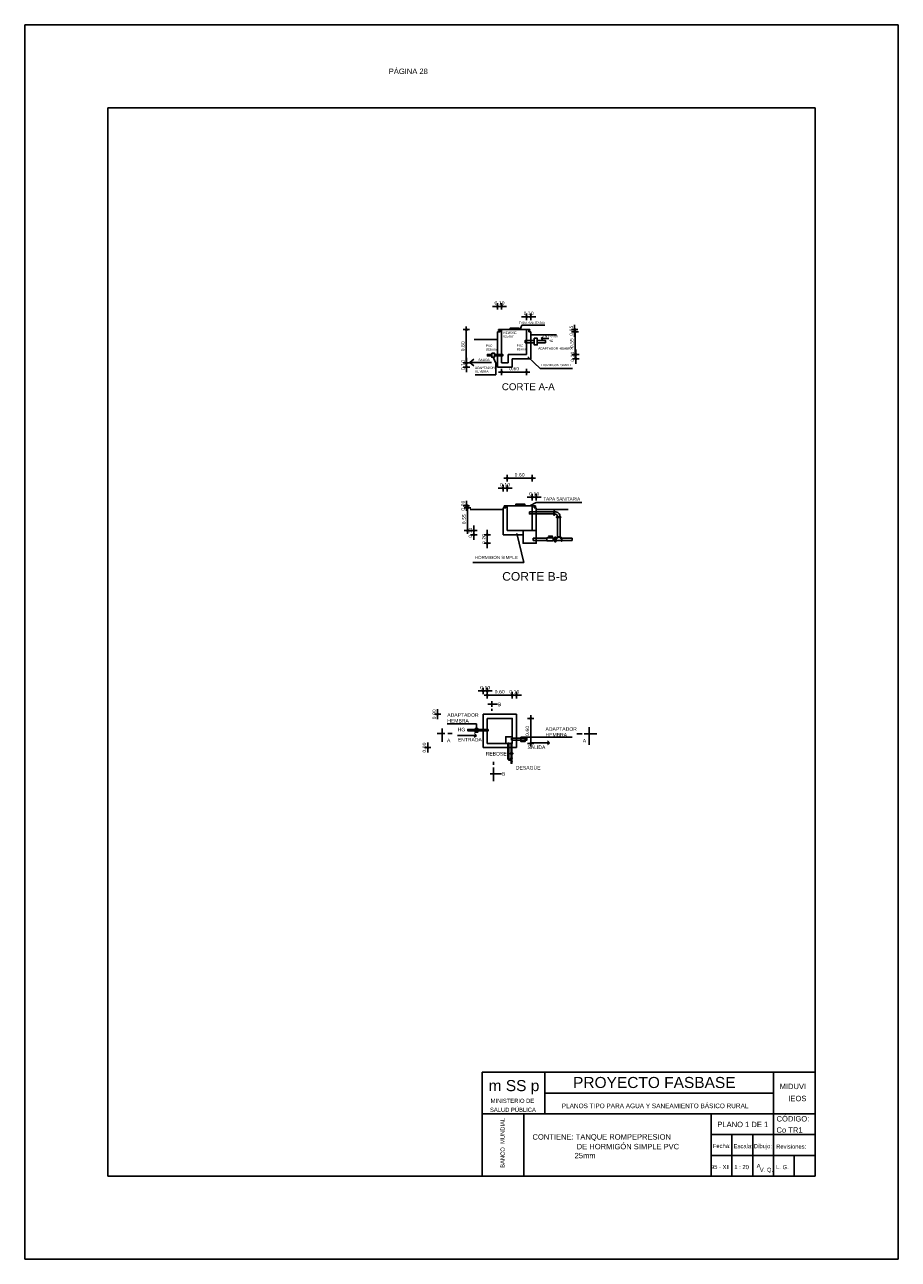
# Model space of a CAD drawing. Header units: metres. Extents: x 2644 to 4131, y 3282 to 4383.
# Tile 7 of 53: x 2728 to 2749, y 4353 to 4383. Entities that reach past the tile are written whole.
import ezdxf
from ezdxf.enums import TextEntityAlignment as Align

# ---------------------------------------------------------------- set-up
doc = ezdxf.new("R2010")
doc.units = ezdxf.units.M
for name, color, linetype in [('Cota', 7, 'Continuous'), ('Cotas', 7, 'Continuous'), ('Dibujo', 7, 'Continuous'), ('Plano', 1, 'Continuous'), ('Texto', 170, 'Continuous')]:
    doc.layers.add(name, color=color, linetype=linetype)
doc.styles.add('Annotative', font='arial.ttf')
doc.styles.get("Standard").update_dxf_attribs({"font": 'arial.ttf'})
doc.styles.add('verdana', font='verdana.ttf')
doc.dimstyles.new('ISO', dxfattribs={"dimtxt": 0.08, "dimasz": 0.06, "dimexe": 0.1, "dimexo": 0.1, "dimgap": 0.04, "dimtad": 1, "dimzin": 1, "dimdsep": 46, "dimtxsty": 'verdana', "dimblk1": 'PAB', "dimblk2": 'PAB', "dimsah": 1, "dimcen": 0, "dimse1": 1, "dimse2": 1, "dimclrd": 7, "dimclre": 8, "dimclrt": 7, "dimadec": 0, "dimazin": 0, "dimtfac": 1, "dimtix": 1, "dimtmove": 0, "dimatfit": 3, "dimldrblk": 'PAB', "dimfxl": 0.1, "dimtvp": 1, "dimtolj": 1, "dimtzin": 1, "dimarcsym": 0})

# ---------------------------------------------------------------- blocks, each defined once
blk = doc.blocks.new('PAB')
at = {"layer": 'Cotas'}
for p, q in [((-1.3, 0), (1.3, 0)), ((0, 1.3), (0, -1.3))]:
    blk.add_line(p, q, dxfattribs=at)
at = {"layer": 'Cotas', "const_width": 0.6}
blk.add_lwpolyline([(-0.3, 0, 1), (0.3, 0, 1)], format="xyb", close=True, dxfattribs=at)
blk = doc.blocks.new('*D1058')
at = {"layer": 'Cota', "color": 7, "lineweight": -2, "transparency": 16777216}
for p, q in [((2738.985, 4376.19), (2738.925, 4376.19)), ((2739.045, 4376.19), (2739.145, 4376.19)), ((2739.205, 4376.19), (2739.265, 4376.19))]:
    blk.add_line(p, q, dxfattribs=at)
at = {"layer": 'Defpoints', "color": 0, "transparency": 16777216}
for p in [(2739.145, 4376.19), (2739.045, 4375.579), (2739.145, 4375.629)]:
    blk.add_point(p, dxfattribs=at)
at = {"layer": 'Cota', "color": 7, "lineweight": -2, "transparency": 16777216, "xscale": 0.06, "yscale": 0.06, "zscale": 0.06}
blk.add_blockref('PAB', (2739.045, 4376.19), dxfattribs=at)
at = {"layer": 'Cota', "color": 7, "lineweight": -2, "transparency": 16777216, "xscale": 0.06, "yscale": 0.06, "zscale": 0.06, "rotation": 180}
blk.add_blockref('PAB', (2739.145, 4376.19), dxfattribs=at)
at = {"layer": 'Cota', "color": 7, "transparency": 16777216, "insert": (2739.095, 4376.272), "char_height": 0.08, "attachment_point": 5, "style": 'verdana'}
blk.add_mtext('\\A1;0.10', dxfattribs=at)
blk = doc.blocks.new('*D1059')
at = {"layer": 'Cota', "color": 7, "lineweight": -2, "transparency": 16777216}
for p, q in [((2739.685, 4375.939), (2739.625, 4375.939)), ((2739.845, 4375.939), (2739.745, 4375.939)), ((2739.905, 4375.939), (2739.965, 4375.939))]:
    blk.add_line(p, q, dxfattribs=at)
at = {"layer": 'Defpoints', "color": 0, "transparency": 16777216}
for p in [(2739.745, 4375.939), (2739.745, 4375.629), (2739.845, 4375.579)]:
    blk.add_point(p, dxfattribs=at)
at = {"layer": 'Cota', "color": 7, "lineweight": -2, "transparency": 16777216, "xscale": 0.06, "yscale": 0.06, "zscale": 0.06}
blk.add_blockref('PAB', (2739.745, 4375.939), dxfattribs=at)
at = {"layer": 'Cota', "color": 7, "lineweight": -2, "transparency": 16777216, "xscale": 0.06, "yscale": 0.06, "zscale": 0.06, "rotation": 180}
blk.add_blockref('PAB', (2739.845, 4375.939), dxfattribs=at)
at = {"layer": 'Cota', "color": 7, "transparency": 16777216, "insert": (2739.795, 4376.021), "char_height": 0.08, "attachment_point": 5, "style": 'verdana'}
blk.add_mtext('\\A1;0.10', dxfattribs=at)
blk = doc.blocks.new('*D1060')
at = {"layer": 'Cota', "color": 7, "lineweight": -2, "transparency": 16777216}
blk.add_line((2739.685, 4374.61), (2739.205, 4374.61), dxfattribs=at)
at = {"layer": 'Defpoints', "color": 0, "transparency": 16777216}
for p in [(2739.145, 4375.629), (2739.745, 4375.629), (2739.145, 4374.61)]:
    blk.add_point(p, dxfattribs=at)
at = {"layer": 'Cota', "color": 7, "lineweight": -2, "transparency": 16777216, "xscale": 0.06, "yscale": 0.06, "zscale": 0.06, "rotation": 180}
blk.add_blockref('PAB', (2739.145, 4374.61), dxfattribs=at)
at = {"layer": 'Cota', "color": 7, "lineweight": -2, "transparency": 16777216, "xscale": 0.06, "yscale": 0.06, "zscale": 0.06}
blk.add_blockref('PAB', (2739.745, 4374.61), dxfattribs=at)
at = {"layer": 'Cota', "color": 7, "transparency": 16777216, "insert": (2739.445, 4374.692), "char_height": 0.08, "attachment_point": 5, "style": 'verdana'}
blk.add_mtext('\\A1;0.60', dxfattribs=at)
blk = doc.blocks.new('*D1061')
at = {"layer": 'Cota', "color": 7, "lineweight": -2, "transparency": 16777216}
for p, q in [((2740.901, 4375.689), (2740.901, 4375.749)), ((2740.901, 4375.579), (2740.901, 4375.629)), ((2740.901, 4375.519), (2740.901, 4375.459))]:
    blk.add_line(p, q, dxfattribs=at)
at = {"layer": 'Defpoints', "color": 0, "transparency": 16777216}
for p in [(2739.745, 4375.629), (2739.745, 4375.579), (2740.901, 4375.629)]:
    blk.add_point(p, dxfattribs=at)
at = {"layer": 'Cota', "color": 7, "lineweight": -2, "transparency": 16777216, "xscale": 0.06, "yscale": 0.06, "zscale": 0.06}
for p, rotation in [((2740.901, 4375.629), 270), ((2740.901, 4375.579), 90)]:
    blk.add_blockref('PAB', p, dxfattribs=dict(at, rotation=rotation))
at = {"layer": 'Cota', "color": 7, "transparency": 16777216, "insert": (2740.819, 4375.604), "char_height": 0.08, "attachment_point": 5, "rotation": 90, "style": 'verdana'}
blk.add_mtext('\\A1;0.05', dxfattribs=at)
blk = doc.blocks.new('*D1062')
at = {"layer": 'Cota', "color": 7, "lineweight": -2, "transparency": 16777216}
blk.add_line((2740.913, 4375.519), (2740.913, 4375.089), dxfattribs=at)
at = {"layer": 'Defpoints', "color": 0, "transparency": 16777216}
for p in [(2739.845, 4375.579), (2739.845, 4375.029), (2740.913, 4375.029)]:
    blk.add_point(p, dxfattribs=at)
at = {"layer": 'Cota', "color": 7, "lineweight": -2, "transparency": 16777216, "xscale": 0.06, "yscale": 0.06, "zscale": 0.06}
for p, rotation in [((2740.913, 4375.579), 90), ((2740.913, 4375.029), 270)]:
    blk.add_blockref('PAB', p, dxfattribs=dict(at, rotation=rotation))
at = {"layer": 'Cota', "color": 7, "transparency": 16777216, "insert": (2740.831, 4375.304), "char_height": 0.08, "attachment_point": 5, "rotation": 90, "style": 'verdana'}
blk.add_mtext('\\A1;0.55', dxfattribs=at)
blk = doc.blocks.new('*D1063')
at = {"layer": 'Cota', "color": 7, "lineweight": -2, "transparency": 16777216}
for p, q in [((2740.931, 4375.089), (2740.931, 4375.149)), ((2740.931, 4375.029), (2740.931, 4374.929)), ((2740.931, 4374.869), (2740.931, 4374.809))]:
    blk.add_line(p, q, dxfattribs=at)
at = {"layer": 'Defpoints', "color": 0, "transparency": 16777216}
for p in [(2739.845, 4375.029), (2739.845, 4374.929), (2740.931, 4374.929)]:
    blk.add_point(p, dxfattribs=at)
at = {"layer": 'Cota', "color": 7, "lineweight": -2, "transparency": 16777216, "xscale": 0.06, "yscale": 0.06, "zscale": 0.06}
for p, rotation in [((2740.931, 4375.029), 270), ((2740.931, 4374.929), 90)]:
    blk.add_blockref('PAB', p, dxfattribs=dict(at, rotation=rotation))
at = {"layer": 'Cota', "color": 7, "transparency": 16777216, "insert": (2740.849, 4374.979), "char_height": 0.08, "attachment_point": 5, "rotation": 90, "style": 'verdana'}
blk.add_mtext('\\A1;0.10', dxfattribs=at)
blk = doc.blocks.new('*D1064')
at = {"layer": 'Cota', "color": 7, "lineweight": -2, "transparency": 16777216}
blk.add_line((2738.297, 4375.569), (2738.297, 4374.889), dxfattribs=at)
at = {"layer": 'Defpoints', "color": 0, "transparency": 16777216}
for p in [(2739.045, 4375.629), (2738.297, 4374.829), (2739.045, 4374.829)]:
    blk.add_point(p, dxfattribs=at)
at = {"layer": 'Cota', "color": 7, "lineweight": -2, "transparency": 16777216, "xscale": 0.06, "yscale": 0.06, "zscale": 0.06}
for p, rotation in [((2738.297, 4375.629), 90), ((2738.297, 4374.829), 270)]:
    blk.add_blockref('PAB', p, dxfattribs=dict(at, rotation=rotation))
at = {"layer": 'Cota', "color": 7, "transparency": 16777216, "insert": (2738.215, 4375.229), "char_height": 0.08, "attachment_point": 5, "rotation": 90, "style": 'verdana'}
blk.add_mtext('\\A1;0.80', dxfattribs=at)
blk = doc.blocks.new('*D1065')
at = {"layer": 'Cota', "color": 7, "lineweight": -2, "transparency": 16777216}
for p, q in [((2738.3, 4374.889), (2738.3, 4374.949)), ((2738.3, 4374.829), (2738.3, 4374.729)), ((2738.3, 4374.669), (2738.3, 4374.609))]:
    blk.add_line(p, q, dxfattribs=at)
at = {"layer": 'Defpoints', "color": 0, "transparency": 16777216}
for p in [(2739.045, 4374.829), (2738.3, 4374.729), (2739.045, 4374.729)]:
    blk.add_point(p, dxfattribs=at)
at = {"layer": 'Cota', "color": 7, "lineweight": -2, "transparency": 16777216, "xscale": 0.06, "yscale": 0.06, "zscale": 0.06}
for p, rotation in [((2738.3, 4374.829), 270), ((2738.3, 4374.729), 90)]:
    blk.add_blockref('PAB', p, dxfattribs=dict(at, rotation=rotation))
at = {"layer": 'Cota', "color": 7, "transparency": 16777216, "insert": (2738.218, 4374.779), "char_height": 0.08, "attachment_point": 5, "rotation": 90, "style": 'verdana'}
blk.add_mtext('\\A1;0.10', dxfattribs=at)
blk = doc.blocks.new('*D1066')
at = {"layer": 'Cota', "color": 7, "lineweight": -2, "transparency": 16777216}
for p, q in [((2739.119, 4371.816), (2739.059, 4371.816)), ((2739.179, 4371.816), (2739.279, 4371.816)), ((2739.339, 4371.816), (2739.399, 4371.816))]:
    blk.add_line(p, q, dxfattribs=at)
at = {"layer": 'Defpoints', "color": 0, "transparency": 16777216}
for p in [(2739.279, 4371.816), (2739.179, 4371.344), (2739.279, 4371.344)]:
    blk.add_point(p, dxfattribs=at)
at = {"layer": 'Cota', "color": 7, "lineweight": -2, "transparency": 16777216, "xscale": 0.06, "yscale": 0.06, "zscale": 0.06}
blk.add_blockref('PAB', (2739.179, 4371.816), dxfattribs=at)
at = {"layer": 'Cota', "color": 7, "lineweight": -2, "transparency": 16777216, "xscale": 0.06, "yscale": 0.06, "zscale": 0.06, "rotation": 180}
blk.add_blockref('PAB', (2739.279, 4371.816), dxfattribs=at)
at = {"layer": 'Cota', "color": 7, "transparency": 16777216, "insert": (2739.229, 4371.898), "char_height": 0.08, "attachment_point": 5, "style": 'verdana'}
blk.add_mtext('\\A1;0.10', dxfattribs=at)
blk = doc.blocks.new('*D1067')
at = {"layer": 'Cota', "color": 7, "lineweight": -2, "transparency": 16777216}
for p, q in [((2739.819, 4371.598), (2739.759, 4371.598)), ((2739.979, 4371.598), (2739.879, 4371.598)), ((2740.039, 4371.598), (2740.099, 4371.598))]:
    blk.add_line(p, q, dxfattribs=at)
at = {"layer": 'Defpoints', "color": 0, "transparency": 16777216}
for p in [(2739.879, 4371.598), (2739.879, 4371.394), (2739.979, 4371.344)]:
    blk.add_point(p, dxfattribs=at)
at = {"layer": 'Cota', "color": 7, "lineweight": -2, "transparency": 16777216, "xscale": 0.06, "yscale": 0.06, "zscale": 0.06}
blk.add_blockref('PAB', (2739.879, 4371.598), dxfattribs=at)
at = {"layer": 'Cota', "color": 7, "lineweight": -2, "transparency": 16777216, "xscale": 0.06, "yscale": 0.06, "zscale": 0.06, "rotation": 180}
blk.add_blockref('PAB', (2739.979, 4371.598), dxfattribs=at)
at = {"layer": 'Cota', "color": 7, "transparency": 16777216, "insert": (2739.929, 4371.679), "char_height": 0.08, "attachment_point": 5, "style": 'verdana'}
blk.add_mtext('\\A1;0.10', dxfattribs=at)
blk = doc.blocks.new('*D1068')
at = {"layer": 'Cota', "color": 7, "lineweight": -2, "transparency": 16777216}
blk.add_line((2739.339, 4372.055), (2739.819, 4372.055), dxfattribs=at)
at = {"layer": 'Defpoints', "color": 0, "transparency": 16777216}
for p in [(2739.879, 4372.055), (2739.279, 4371.394), (2739.879, 4371.394)]:
    blk.add_point(p, dxfattribs=at)
at = {"layer": 'Cota', "color": 7, "lineweight": -2, "transparency": 16777216, "xscale": 0.06, "yscale": 0.06, "zscale": 0.06, "rotation": 180}
blk.add_blockref('PAB', (2739.279, 4372.055), dxfattribs=at)
at = {"layer": 'Cota', "color": 7, "lineweight": -2, "transparency": 16777216, "xscale": 0.06, "yscale": 0.06, "zscale": 0.06}
blk.add_blockref('PAB', (2739.879, 4372.055), dxfattribs=at)
at = {"layer": 'Cota', "color": 7, "transparency": 16777216, "insert": (2739.579, 4372.136), "char_height": 0.08, "attachment_point": 5, "style": 'verdana'}
blk.add_mtext('\\A1;0.60', dxfattribs=at)
blk = doc.blocks.new('*D1069')
at = {"layer": 'Cota', "color": 7, "lineweight": -2, "transparency": 16777216}
for p, q in [((2738.298, 4371.454), (2738.298, 4371.514)), ((2738.298, 4371.334), (2738.298, 4371.274))]:
    blk.add_line(p, q, dxfattribs=at)
at = {"layer": 'Defpoints', "color": 0, "transparency": 16777216}
for p in [(2738.298, 4371.394), (2739.279, 4371.394), (2739.279, 4371.394)]:
    blk.add_point(p, dxfattribs=at)
at = {"layer": 'Cota', "color": 7, "lineweight": -2, "transparency": 16777216, "xscale": 0.06, "yscale": 0.06, "zscale": 0.06}
for rotation in [90, 270]:
    blk.add_blockref('PAB', (2738.298, 4371.394), dxfattribs=dict(at, rotation=rotation))
at = {"layer": 'Cota', "color": 7, "transparency": 16777216, "insert": (2738.217, 4371.394), "char_height": 0.08, "attachment_point": 5, "rotation": 90, "style": 'verdana'}
blk.add_mtext('\\A1;0.00', dxfattribs=at)
blk = doc.blocks.new('*D1070')
at = {"layer": 'Cota', "color": 7, "lineweight": -2, "transparency": 16777216}
blk.add_line((2738.326, 4371.284), (2738.326, 4370.854), dxfattribs=at)
at = {"layer": 'Defpoints', "color": 0, "transparency": 16777216}
for p in [(2739.243, 4371.344), (2738.326, 4370.794), (2739.279, 4370.794)]:
    blk.add_point(p, dxfattribs=at)
at = {"layer": 'Cota', "color": 7, "lineweight": -2, "transparency": 16777216, "xscale": 0.06, "yscale": 0.06, "zscale": 0.06}
for p, rotation in [((2738.326, 4371.344), 90), ((2738.326, 4370.794), 270)]:
    blk.add_blockref('PAB', p, dxfattribs=dict(at, rotation=rotation))
at = {"layer": 'Cota', "color": 7, "transparency": 16777216, "insert": (2738.245, 4371.069), "char_height": 0.08, "attachment_point": 5, "rotation": 90, "style": 'verdana'}
blk.add_mtext('\\A1;0.55', dxfattribs=at)
blk = doc.blocks.new('*D1071')
at = {"layer": 'Cota', "color": 7, "lineweight": -2, "transparency": 16777216}
for p, q in [((2738.477, 4370.854), (2738.477, 4370.914)), ((2738.477, 4370.694), (2738.477, 4370.794)), ((2738.477, 4370.634), (2738.477, 4370.574))]:
    blk.add_line(p, q, dxfattribs=at)
at = {"layer": 'Defpoints', "color": 0, "transparency": 16777216}
for p in [(2738.477, 4370.794), (2739.179, 4370.794), (2739.179, 4370.694)]:
    blk.add_point(p, dxfattribs=at)
at = {"layer": 'Cota', "color": 7, "lineweight": -2, "transparency": 16777216, "xscale": 0.06, "yscale": 0.06, "zscale": 0.06}
for p, rotation in [((2738.477, 4370.794), 270), ((2738.477, 4370.694), 90)]:
    blk.add_blockref('PAB', p, dxfattribs=dict(at, rotation=rotation))
at = {"layer": 'Cota', "color": 7, "transparency": 16777216, "insert": (2738.395, 4370.744), "char_height": 0.08, "attachment_point": 5, "rotation": 90, "style": 'verdana'}
blk.add_mtext('\\A1;0.10', dxfattribs=at)
blk = doc.blocks.new('*D1072')
at = {"layer": 'Cota', "color": 7, "lineweight": -2, "transparency": 16777216}
for p, q in [((2738.8, 4370.754), (2738.8, 4370.814)), ((2738.8, 4370.49), (2738.8, 4370.694)), ((2738.8, 4370.43), (2738.8, 4370.37))]:
    blk.add_line(p, q, dxfattribs=at)
at = {"layer": 'Defpoints', "color": 0, "transparency": 16777216}
for p in [(2738.8, 4370.694), (2739.66, 4370.694), (2739.66, 4370.49)]:
    blk.add_point(p, dxfattribs=at)
at = {"layer": 'Cota', "color": 7, "lineweight": -2, "transparency": 16777216, "xscale": 0.06, "yscale": 0.06, "zscale": 0.06}
for p, rotation in [((2738.8, 4370.694), 270), ((2738.8, 4370.49), 90)]:
    blk.add_blockref('PAB', p, dxfattribs=dict(at, rotation=rotation))
at = {"layer": 'Cota', "color": 7, "transparency": 16777216, "insert": (2738.718, 4370.592), "char_height": 0.08, "attachment_point": 5, "rotation": 90, "style": 'verdana'}
blk.add_mtext('\\A1;0.20', dxfattribs=at)
blk = doc.blocks.new('*D1073')
at = {"layer": 'Cota', "color": 7, "lineweight": -2, "transparency": 16777216}
for p, q in [((2738.64, 4366.937), (2738.58, 4366.937)), ((2738.8, 4366.937), (2738.7, 4366.937)), ((2738.86, 4366.937), (2738.92, 4366.937))]:
    blk.add_line(p, q, dxfattribs=at)
at = {"layer": 'Defpoints', "color": 0, "transparency": 16777216}
for p in [(2738.7, 4366.937), (2738.7, 4366.376), (2738.8, 4366.276)]:
    blk.add_point(p, dxfattribs=at)
at = {"layer": 'Cota', "color": 7, "lineweight": -2, "transparency": 16777216, "xscale": 0.06, "yscale": 0.06, "zscale": 0.06}
blk.add_blockref('PAB', (2738.7, 4366.937), dxfattribs=at)
at = {"layer": 'Cota', "color": 7, "lineweight": -2, "transparency": 16777216, "xscale": 0.06, "yscale": 0.06, "zscale": 0.06, "rotation": 180}
blk.add_blockref('PAB', (2738.8, 4366.937), dxfattribs=at)
at = {"layer": 'Cota', "color": 7, "transparency": 16777216, "insert": (2738.75, 4367.018), "char_height": 0.08, "attachment_point": 5, "style": 'verdana'}
blk.add_mtext('\\A1;0.10', dxfattribs=at)
blk = doc.blocks.new('*D1074')
at = {"layer": 'Cota', "color": 7, "lineweight": -2, "transparency": 16777216}
for p, q in [((2739.34, 4366.837), (2739.28, 4366.837)), ((2739.4, 4366.837), (2739.5, 4366.837)), ((2739.56, 4366.837), (2739.62, 4366.837))]:
    blk.add_line(p, q, dxfattribs=at)
at = {"layer": 'Defpoints', "color": 0, "transparency": 16777216}
for p in [(2739.5, 4366.837), (2739.4, 4366.276), (2739.5, 4366.276)]:
    blk.add_point(p, dxfattribs=at)
at = {"layer": 'Cota', "color": 7, "lineweight": -2, "transparency": 16777216, "xscale": 0.06, "yscale": 0.06, "zscale": 0.06}
blk.add_blockref('PAB', (2739.4, 4366.837), dxfattribs=at)
at = {"layer": 'Cota', "color": 7, "lineweight": -2, "transparency": 16777216, "xscale": 0.06, "yscale": 0.06, "zscale": 0.06, "rotation": 180}
blk.add_blockref('PAB', (2739.5, 4366.837), dxfattribs=at)
at = {"layer": 'Cota', "color": 7, "transparency": 16777216, "insert": (2739.45, 4366.918), "char_height": 0.08, "attachment_point": 5, "style": 'verdana'}
blk.add_mtext('\\A1;0.10', dxfattribs=at)
blk = doc.blocks.new('*D1075')
at = {"layer": 'Cota', "color": 7, "lineweight": -2, "transparency": 16777216}
blk.add_line((2739.34, 4366.837), (2738.86, 4366.837), dxfattribs=at)
at = {"layer": 'Defpoints', "color": 0, "transparency": 16777216}
for p in [(2738.8, 4366.837), (2738.8, 4366.276), (2739.4, 4366.276)]:
    blk.add_point(p, dxfattribs=at)
at = {"layer": 'Cota', "color": 7, "lineweight": -2, "transparency": 16777216, "xscale": 0.06, "yscale": 0.06, "zscale": 0.06, "rotation": 180}
blk.add_blockref('PAB', (2738.8, 4366.837), dxfattribs=at)
at = {"layer": 'Cota', "color": 7, "lineweight": -2, "transparency": 16777216, "xscale": 0.06, "yscale": 0.06, "zscale": 0.06}
blk.add_blockref('PAB', (2739.4, 4366.837), dxfattribs=at)
at = {"layer": 'Cota', "color": 7, "transparency": 16777216, "insert": (2739.1, 4366.918), "char_height": 0.08, "attachment_point": 5, "style": 'verdana'}
blk.add_mtext('\\A1;0.60', dxfattribs=at)
blk = doc.blocks.new('*D1076')
at = {"layer": 'Cota', "color": 7, "lineweight": -2, "transparency": 16777216}
for p, q in [((2737.606, 4366.436), (2737.606, 4366.496)), ((2737.606, 4366.316), (2737.606, 4366.256))]:
    blk.add_line(p, q, dxfattribs=at)
at = {"layer": 'Defpoints', "color": 0, "transparency": 16777216}
for p in [(2737.606, 4366.376), (2738.7, 4366.376), (2738.7, 4366.376)]:
    blk.add_point(p, dxfattribs=at)
at = {"layer": 'Cota', "color": 7, "lineweight": -2, "transparency": 16777216, "xscale": 0.06, "yscale": 0.06, "zscale": 0.06}
for rotation in [90, 270]:
    blk.add_blockref('PAB', (2737.606, 4366.376), dxfattribs=dict(at, rotation=rotation))
at = {"layer": 'Cota', "color": 7, "transparency": 16777216, "insert": (2737.524, 4366.376), "char_height": 0.08, "attachment_point": 5, "rotation": 90, "style": 'verdana'}
blk.add_mtext('\\A1;0.00', dxfattribs=at)
blk = doc.blocks.new('*D1077')
at = {"layer": 'Cota', "color": 7, "lineweight": -2, "transparency": 16777216}
for p, q in [((2737.368, 4365.636), (2737.368, 4365.696)), ((2737.368, 4365.516), (2737.368, 4365.456))]:
    blk.add_line(p, q, dxfattribs=at)
at = {"layer": 'Defpoints', "color": 0, "transparency": 16777216}
for p in [(2737.368, 4365.576), (2738.7, 4365.576), (2738.7, 4365.576)]:
    blk.add_point(p, dxfattribs=at)
at = {"layer": 'Cota', "color": 7, "lineweight": -2, "transparency": 16777216, "xscale": 0.06, "yscale": 0.06, "zscale": 0.06}
for rotation in [90, 270]:
    blk.add_blockref('PAB', (2737.368, 4365.576), dxfattribs=dict(at, rotation=rotation))
at = {"layer": 'Cota', "color": 7, "transparency": 16777216, "insert": (2737.287, 4365.576), "char_height": 0.08, "attachment_point": 5, "rotation": 90, "style": 'verdana'}
blk.add_mtext('\\A1;0.00', dxfattribs=at)
blk = doc.blocks.new('*D1078')
at = {"layer": 'Cota', "color": 7, "lineweight": -2, "transparency": 16777216}
blk.add_line((2739.845, 4366.216), (2739.845, 4365.736), dxfattribs=at)
at = {"layer": 'Defpoints', "color": 0, "transparency": 16777216}
for p in [(2738.8, 4366.276), (2738.8, 4365.676), (2739.845, 4365.676)]:
    blk.add_point(p, dxfattribs=at)
at = {"layer": 'Cota', "color": 7, "lineweight": -2, "transparency": 16777216, "xscale": 0.06, "yscale": 0.06, "zscale": 0.06}
for p, rotation in [((2739.845, 4366.276), 90), ((2739.845, 4365.676), 270)]:
    blk.add_blockref('PAB', p, dxfattribs=dict(at, rotation=rotation))
at = {"layer": 'Cota', "color": 7, "transparency": 16777216, "insert": (2739.763, 4365.976), "char_height": 0.08, "attachment_point": 5, "rotation": 90, "style": 'verdana'}
blk.add_mtext('\\A1;0.60', dxfattribs=at)

msp = doc.modelspace()

# ---------------------------------------------------------------- linework, layer by layer
at = {"layer": 'Dibujo', "color": 0, "linetype": 'ByBlock'}
for p, q in [((2727.681, 4382.965), (2748.681, 4382.965)), ((2727.681, 4353.265), (2727.681, 4382.965)), ((2727.681, 4382.965), (2730.681, 4382.965)), ((2727.681, 4382.965), (2730.181, 4382.965)), ((2748.681, 4382.965), (2748.681, 4353.265)), ((2729.681, 4380.965), (2729.681, 4355.265)), ((2746.681, 4380.965), (2729.681, 4380.965)), ((2746.681, 4380.965), (2746.681, 4355.265)), ((2738.681, 4357.765), (2738.681, 4355.265)), ((2746.681, 4357.765), (2738.681, 4357.765)), ((2740.181, 4357.765), (2740.181, 4356.765)), ((2745.681, 4355.265), (2745.681, 4357.765)), ((2745.681, 4357.265), (2740.181, 4357.265)), ((2746.681, 4356.765), (2738.681, 4356.765)), ((2739.681, 4356.765), (2739.681, 4355.265)), ((2739.681, 4355.265), (2739.681, 4356.765)), ((2744.181, 4355.265), (2744.181, 4356.765)), ((2746.681, 4356.265), (2744.181, 4356.265)), ((2744.681, 4355.265), (2744.681, 4356.265)), ((2745.181, 4355.265), (2745.181, 4356.265)), ((2746.681, 4355.765), (2744.181, 4355.765)), ((2746.181, 4355.265), (2746.181, 4355.765)), ((2746.681, 4355.265), (2729.681, 4355.265)), ((2748.681, 4353.265), (2727.681, 4353.265))]:
    msp.add_line(p, q, dxfattribs=at)
at = {"layer": 'Plano'}
for p, q in [((2739.045, 4375.579), (2739.045, 4374.829)), ((2739.045, 4375.579), (2739.108, 4375.579)), ((2739.074, 4375.629), (2739.145, 4375.629)), ((2739.074, 4375.605), (2739.074, 4375.629)), ((2739.108, 4375.605), (2739.074, 4375.605)), ((2739.108, 4375.579), (2739.108, 4375.605)), ((2739.145, 4375.629), (2739.745, 4375.629)), ((2739.145, 4375.629), (2739.145, 4374.829)), ((2739.745, 4375.629), (2739.825, 4375.629)), ((2739.745, 4375.029), (2739.745, 4375.629)), ((2739.797, 4375.579), (2739.797, 4375.605)), ((2739.797, 4375.605), (2739.825, 4375.605)), ((2739.845, 4375.579), (2739.797, 4375.579)), ((2739.825, 4375.605), (2739.825, 4375.629)), ((2739.845, 4375.579), (2739.845, 4375.029)), ((2739.845, 4375.504), (2740.466, 4375.504)), ((2739.045, 4375.392), (2738.487, 4375.392)), ((2739.045, 4374.829), (2739.045, 4374.729)), ((2739.302, 4374.829), (2739.145, 4374.829)), ((2739.402, 4375.029), (2739.302, 4375.029)), ((2739.302, 4375.029), (2739.302, 4374.829)), ((2739.745, 4375.029), (2739.402, 4375.029)), ((2739.845, 4374.929), (2739.402, 4374.929)), ((2739.402, 4374.729), (2739.402, 4374.929)), ((2739.845, 4375.029), (2739.845, 4374.929)), ((2739.045, 4374.729), (2739.402, 4374.729)), ((2739.179, 4371.304), (2738.386, 4371.304)), ((2739.179, 4371.344), (2739.179, 4370.794)), ((2739.179, 4371.344), (2739.243, 4371.344)), ((2739.208, 4371.394), (2739.279, 4371.394)), ((2739.208, 4371.394), (2739.208, 4371.37)), ((2739.243, 4371.37), (2739.208, 4371.37)), ((2739.243, 4371.37), (2739.243, 4371.344)), ((2739.279, 4371.394), (2739.879, 4371.394)), ((2739.279, 4371.394), (2739.279, 4370.794)), ((2739.879, 4371.394), (2739.959, 4371.394)), ((2739.879, 4370.794), (2739.879, 4371.394)), ((2739.931, 4371.344), (2739.931, 4371.37)), ((2739.931, 4371.37), (2739.959, 4371.37)), ((2739.979, 4371.344), (2739.931, 4371.344)), ((2739.959, 4371.37), (2739.959, 4371.394)), ((2739.979, 4371.344), (2739.979, 4370.794)), ((2739.979, 4371.304), (2740.742, 4371.304)), ((2739.179, 4370.794), (2739.179, 4370.694)), ((2739.179, 4370.694), (2739.66, 4370.694)), ((2739.979, 4370.794), (2739.279, 4370.794)), ((2739.979, 4370.794), (2739.979, 4370.494)), ((2738.7, 4366.376), (2738.8, 4366.376)), ((2738.7, 4365.576), (2738.7, 4366.376)), ((2738.8, 4366.376), (2739.4, 4366.376)), ((2739.4, 4366.376), (2739.5, 4366.376)), ((2739.5, 4366.376), (2739.5, 4366.276)), ((2739.5, 4366.276), (2739.5, 4365.676)), ((2739.5, 4365.676), (2739.5, 4365.576)), ((2739.5, 4365.576), (2738.7, 4365.576))]:
    msp.add_line(p, q, dxfattribs=at)
for points in [[(2739.35, 4375.629), (2739.571, 4375.629), (2739.571, 4375.665), (2739.35, 4375.665)], [(2739.372, 4375.629), (2739.554, 4375.629), (2739.554, 4375.652), (2739.372, 4375.652)], [(2739.931, 4375.422), (2740.003, 4375.422), (2740.003, 4375.263), (2739.931, 4375.263)], [(2738.91, 4375.064), (2738.974, 4375.064), (2738.974, 4374.967), (2738.91, 4374.967)], [(2739.484, 4371.394), (2739.705, 4371.394), (2739.705, 4371.43), (2739.484, 4371.43)], [(2739.506, 4371.394), (2739.688, 4371.394), (2739.688, 4371.417), (2739.506, 4371.417)], [(2740.399, 4371.27), (2740.419, 4371.27), (2740.419, 4371.167), (2740.399, 4371.167)], [(2739.815, 4371.244), (2740.399, 4371.244), (2740.399, 4371.196), (2739.815, 4371.196)], [(2740.566, 4371.125), (2740.462, 4371.125), (2740.462, 4371.114), (2740.566, 4371.114)], [(2739.979, 4370.794), (2739.66, 4370.794), (2739.66, 4370.49), (2739.979, 4370.49)], [(2740.275, 4370.651), (2740.368, 4370.651), (2740.368, 4370.662), (2740.275, 4370.662)], [(2740.388, 4370.619), (2740.23, 4370.619), (2740.23, 4370.552), (2740.388, 4370.552)], [(2740.292, 4370.619), (2740.344, 4370.619), (2740.344, 4370.641), (2740.292, 4370.641)], [(2740.312, 4370.641), (2740.327, 4370.641), (2740.327, 4370.651), (2740.312, 4370.651)], [(2740.413, 4370.619), (2740.425, 4370.619), (2740.425, 4370.544), (2740.413, 4370.544)], [(2740.448, 4370.638), (2740.425, 4370.638), (2740.425, 4370.524), (2740.448, 4370.524)], [(2740.448, 4370.619), (2740.46, 4370.619), (2740.46, 4370.544), (2740.448, 4370.544)], [(2740.479, 4370.649), (2740.561, 4370.649), (2740.561, 4370.639), (2740.479, 4370.639)], [(2740.582, 4370.619), (2740.594, 4370.619), (2740.594, 4370.544), (2740.582, 4370.544)], [(2738.8, 4366.276), (2739.4, 4366.276), (2739.4, 4365.676), (2738.8, 4365.676)], [(2738.823, 4366.013), (2738.332, 4366.013), (2738.332, 4365.979), (2738.823, 4365.979)], [(2738.507, 4366.038), (2738.57, 4366.038), (2738.57, 4365.944), (2738.507, 4365.944)], [(2739.4, 4365.676), (2739.244, 4365.676), (2739.244, 4365.835), (2739.4, 4365.835)], [(2739.297, 4365.684), (2739.322, 4365.684), (2739.322, 4365.318), (2739.297, 4365.318)], [(2739.386, 4365.803), (2739.752, 4365.803), (2739.752, 4365.754), (2739.386, 4365.754)], [(2739.609, 4365.825), (2739.708, 4365.825), (2739.708, 4365.72), (2739.609, 4365.72)], [(2739.35, 4365.438), (2739.415, 4365.438), (2739.415, 4365.427), (2739.35, 4365.427)], [(2739.367, 4365.438), (2739.401, 4365.438), (2739.401, 4365.444), (2739.367, 4365.444)], [(2739.367, 4365.421), (2739.401, 4365.421), (2739.401, 4365.427), (2739.367, 4365.427)], [(2739.367, 4365.32), (2739.401, 4365.32), (2739.401, 4365.326), (2739.367, 4365.326)], [(2739.341, 4365.267), (2739.345, 4365.267), (2739.345, 4365.296), (2739.341, 4365.296)], [(2739.345, 4365.293), (2739.371, 4365.293), (2739.371, 4365.273), (2739.345, 4365.273)], [(2739.367, 4365.237), (2739.401, 4365.237), (2739.401, 4365.243), (2739.367, 4365.243)]]:
    msp.add_lwpolyline(points, close=True, dxfattribs=at)
for points in [[(2739.931, 4375.316), (2739.713, 4375.316), (2739.713, 4375.37), (2739.931, 4375.37)], [(2740.003, 4375.37), (2740.198, 4375.37), (2740.198, 4375.316), (2740.003, 4375.316)], [(2738.91, 4375.035), (2738.805, 4375.035), (2738.805, 4374.998), (2738.91, 4374.998)], [(2738.974, 4374.998), (2739.172, 4374.998), (2739.172, 4375.035), (2738.974, 4375.035)], [(2740.489, 4370.649), (2740.489, 4371.114), (2740.549, 4371.114), (2740.549, 4370.649)], [(2740.23, 4370.559), (2739.906, 4370.559), (2739.906, 4370.612), (2740.23, 4370.612)], [(2740.388, 4370.612), (2740.413, 4370.612)], [(2740.413, 4370.559), (2740.388, 4370.559)], [(2740.46, 4370.612), (2740.489, 4370.612)], [(2740.582, 4370.559), (2740.46, 4370.559)], [(2740.489, 4370.612), (2740.489, 4370.639)], [(2740.549, 4370.639), (2740.549, 4370.612)], [(2740.549, 4370.612), (2740.582, 4370.612)], [(2740.594, 4370.612), (2740.838, 4370.612), (2740.838, 4370.559), (2740.594, 4370.559)], [(2739.371, 4365.444), (2739.371, 4365.684), (2739.394, 4365.684), (2739.394, 4365.444)], [(2739.371, 4365.326), (2739.371, 4365.421)], [(2739.371, 4365.243), (2739.371, 4365.32)], [(2739.394, 4365.421), (2739.394, 4365.326)], [(2739.394, 4365.32), (2739.394, 4365.243)], [(2739.394, 4365.237), (2739.394, 4365.2), (2739.371, 4365.2), (2739.371, 4365.237)]]:
    msp.add_lwpolyline(points, dxfattribs=at)
for centre, radius, start, end in [((2740.442, 4371.14), 0.106, 351.5289, 102.5672), ((2740.424, 4371.131), 0.0649, 354.5405, 94.5021), ((2739.335, 4365.311), 0.0383, 169.0724, 279.5725), ((2739.342, 4365.313), 0.0207, 166.2448, 267.7519)]:
    msp.add_arc(centre, radius, start, end, dxfattribs=at)
at = {"layer": 'Texto'}
for p, q in [((2739.59, 4375.629), (2739.632, 4375.735)), ((2739.632, 4375.735), (2740.183, 4375.735)), ((2740.094, 4375.417), (2740.133, 4375.447)), ((2740.284, 4375.417), (2740.094, 4375.417)), ((2740.094, 4375.417), (2740.134, 4375.379)), ((2738.379, 4374.838), (2738.479, 4374.92)), ((2738.904, 4374.838), (2738.379, 4374.838)), ((2738.379, 4374.838), (2738.476, 4374.759)), ((2739.004, 4374.823), (2738.944, 4374.967)), ((2739.004, 4374.546), (2739.004, 4374.823)), ((2739.772, 4374.977), (2740.068, 4374.695)), ((2738.51, 4374.546), (2739.004, 4374.546)), ((2740.068, 4374.695), (2740.849, 4374.695)), ((2739.973, 4371.475), (2739.823, 4371.394)), ((2741.071, 4371.475), (2739.973, 4371.475)), ((2739.681, 4370.031), (2739.514, 4370.727)), ((2738.452, 4370.031), (2739.681, 4370.031)), ((2739.045, 4366.621), (2738.812, 4366.621)), ((2738.908, 4366.696), (2738.908, 4366.552)), ((2738.908, 4366.51), (2738.908, 4366.461)), ((2737.599, 4365.911), (2737.777, 4365.911)), ((2737.718, 4365.716), (2737.718, 4366.037)), ((2738.54, 4366.15), (2737.838, 4366.15)), ((2737.854, 4365.911), (2737.958, 4365.911)), ((2738.544, 4365.869), (2738.495, 4365.917)), ((2738.54, 4366.038), (2738.54, 4366.15)), ((2741.078, 4365.908), (2740.952, 4365.908)), ((2741.432, 4365.908), (2741.132, 4365.908)), ((2741.253, 4365.64), (2741.253, 4366.068)), ((2738.088, 4365.869), (2738.544, 4365.869)), ((2738.544, 4365.869), (2738.489, 4365.826)), ((2739.708, 4365.825), (2740.841, 4365.825)), ((2739.845, 4365.693), (2740.3, 4365.693)), ((2740.3, 4365.693), (2740.245, 4365.651)), ((2740.3, 4365.693), (2740.251, 4365.741)), ((2738.95, 4365.162), (2738.95, 4365.231)), ((2738.95, 4365.098), (2738.95, 4364.766)), ((2738.971, 4364.946), (2738.87, 4364.946)), ((2739.145, 4364.946), (2738.971, 4364.946))]:
    msp.add_line(p, q, dxfattribs=at)

# ---------------------------------------------------------------- texts
at = {"layer": 'Dibujo', "color": 0, "linetype": 'ByBlock'}
for s, height, p in [('PROYECTO FASBASE', 0.26624, (2740.863, 4357.386)), ('m SS p', 0.2662, (2738.833, 4357.311)), ('PLANOS TIPO PARA AGUA Y SANEAMIENTO BÁSICO RURAL', 0.11076, (2740.591, 4356.901))]:
    msp.add_text(s, height=height, dxfattribs=at).set_placement(p)
at = {"layer": 'Dibujo', "color": 0, "linetype": 'ByBlock', "style": 'Annotative'}
for s, p in [('MIDUVI', (2745.829, 4357.36)), ('IEOS', (2746.038, 4357.069)), ('CÓDIGO:', (2745.755, 4356.581)), ('PLANO 1 DE 1', (2744.332, 4356.445)), ('Co TR1', (2745.754, 4356.311)), ('CONTIENE: TANQUE ROMPEPRESION', (2739.887, 4356.145))]:
    msp.add_text(s, height=0.13, dxfattribs=at).set_placement(p)
at = {"layer": 'Dibujo', "color": 0, "linetype": 'ByBlock'}
for s, p in [('MINISTERIO DE', (2739.405, 4357.028)), ('SALUD PÚBLICA', (2739.417, 4356.812)), ('Fecha:', (2744.436, 4355.943)), ('Escala:', (2744.952, 4355.938)), ('Dibujo:', (2745.428, 4355.938)), ('Revisiones:', (2746.106, 4355.927)), ('95 - XII', (2744.403, 4355.436)), ('1 : 20', (2744.915, 4355.434)), ('A', (2745.323, 4355.461)), ('L. G. ', (2745.915, 4355.434)), ('V. Q.', (2745.511, 4355.368))]:
    msp.add_text(s, height=0.1, dxfattribs=at).set_placement(p, align=Align.CENTER)
msp.add_text('BANCO  MUNDIAL', height=0.1, rotation=90, dxfattribs=at).set_placement((2739.218, 4356.067), align=Align.CENTER)
at = {"layer": 'Dibujo', "color": 0, "linetype": 'ByBlock', "char_height": 0.13, "attachment_point": 1}
for s, insert, width in [('PÁGINA 28', (2736.433, 4381.909), 2.90393), (' DE HORMIGÓN SIMPLE PVC 25mm', (2740.9, 4356.042), 2.74501)]:
    msp.add_mtext(s, dxfattribs=dict(at, insert=insert, width=width))
at = {"layer": 'Texto'}
for s, height, p in [('TAPA SANITARIA', 0.05482, (2739.563, 4375.763)), ('θ25mm', 0.0548, (2739.188, 4375.44)), ('REBOSE', 0.0548, (2739.188, 4375.528)), ('ENTRADA', 0.0548, (2740.137, 4375.441)), ('θ25mm', 0.0548, (2738.765, 4375.126)), ('PVC', 0.0548, (2738.765, 4375.214)), ('θ25mm', 0.0548, (2739.509, 4375.13)), ('PVC', 0.0548, (2739.509, 4375.218)), ('ADAPTADOR HEMBRA', 0.05482, (2740.025, 4375.149)), ('HG', 0.0548, (2740.274, 4375.331)), ('SALIDA', 0.0548, (2738.587, 4374.874)), ('ADAPTADOR', 0.0548, (2738.505, 4374.686)), ('HEMBRA', 0.0548, (2738.501, 4374.598)), ('HORMIGON SIMPLE', 0.05482, (2740.105, 4374.751)), ('CORTE A-A', 0.167, (2739.151, 4374.173)), ('TAPA SANITARIA', 0.07733, (2740.15, 4371.519)), ('HORMIGON SIMPLE', 0.07733, (2738.502, 4370.11)), ('CORTE B-B', 0.2072, (2739.159, 4369.59)), ('B', 0.0866, (2739.054, 4366.571)), ('ADAPTADOR', 0.0866, (2737.839, 4366.316)), ('HEMBRA', 0.0866, (2737.839, 4366.177)), ('HG', 0.0866, (2738.09, 4365.966)), ('ADAPTADOR', 0.0866, (2740.2, 4365.979)), ('HEMBRA', 0.0866, (2740.2, 4365.84)), ('A', 0.0866, (2737.832, 4365.705)), ('ENTRADA', 0.0866, (2738.092, 4365.722)), ('SALIDA', 0.0866, (2739.766, 4365.54)), ('A', 0.0866, (2741.095, 4365.699)), ('REBOSE', 0.0866, (2738.762, 4365.384)), ('DESAGÜE', 0.0866, (2739.488, 4365.047)), ('B', 0.0866, (2739.15, 4364.9))]:
    msp.add_text(s, height=height, dxfattribs=at).set_placement(p)

# ---------------------------------------------------------------- dimensions: what is measured, and where the dimension line sits
at = {"layer": 'Cota'}
for base, p1, p2, picture, middle in [((2739.145, 4376.19), (2739.045, 4375.579), (2739.145, 4375.629), '*D1058', (2739.095, 4376.272)), ((2739.745, 4375.939), (2739.845, 4375.579), (2739.745, 4375.629), '*D1059', (2739.795, 4376.021)), ((2739.145, 4374.61), (2739.745, 4375.629), (2739.145, 4375.629), '*D1060', (2739.445, 4374.692)), ((2739.279, 4371.816), (2739.179, 4371.344), (2739.279, 4371.344), '*D1066', (2739.229, 4371.898)), ((2739.879, 4371.598), (2739.979, 4371.344), (2739.879, 4371.394), '*D1067', (2739.929, 4371.679)), ((2738.7, 4366.937), (2738.8, 4366.276), (2738.7, 4366.376), '*D1073', (2738.75, 4367.018)), ((2738.8, 4366.837), (2739.4, 4366.276), (2738.8, 4366.276), '*D1075', (2739.1, 4366.918)), ((2739.5, 4366.837), (2739.4, 4366.276), (2739.5, 4366.276), '*D1074', (2739.45, 4366.918))]:
    dim = msp.add_linear_dim(base=base, p1=p1, p2=p2, dimstyle='ISO', dxfattribs=at)
    dim.commit()
    dim.dimension.update_dxf_attribs({"geometry": picture, "text_midpoint": middle})
for base, p1, p2, picture, middle in [((2738.297, 4374.829), (2739.045, 4375.629), (2739.045, 4374.829), '*D1064', (2738.215, 4375.229)), ((2740.901, 4375.629), (2739.745, 4375.579), (2739.745, 4375.629), '*D1061', (2740.819, 4375.604)), ((2740.913, 4375.029), (2739.845, 4375.579), (2739.845, 4375.029), '*D1062', (2740.831, 4375.304)), ((2740.931, 4374.929), (2739.845, 4375.029), (2739.845, 4374.929), '*D1063', (2740.849, 4374.979)), ((2738.3, 4374.729), (2739.045, 4374.829), (2739.045, 4374.729), '*D1065', (2738.218, 4374.779)), ((2738.298229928, 4371.394481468), (2739.279358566, 4371.394481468), (2739.279358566, 4371.394481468), '*D1069', (2738.216591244, 4371.394481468)), ((2738.326, 4370.794), (2739.243, 4371.344), (2739.279, 4370.794), '*D1070', (2738.245, 4371.069)), ((2738.477, 4370.794), (2739.179, 4370.694), (2739.179, 4370.794), '*D1071', (2738.395, 4370.744)), ((2738.8, 4370.694), (2739.66, 4370.49), (2739.66, 4370.694), '*D1072', (2738.718, 4370.592)), ((2737.605652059, 4366.375650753), (2738.699928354, 4366.375650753), (2738.699928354, 4366.375650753), '*D1076', (2737.524013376, 4366.375650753)), ((2739.845, 4365.676), (2738.8, 4366.276), (2738.8, 4365.676), '*D1078', (2739.763, 4365.976)), ((2737.368422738, 4365.575650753), (2738.699928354, 4365.575650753), (2738.699928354, 4365.575650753), '*D1077', (2737.286784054, 4365.575650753))]:
    dim = msp.add_linear_dim(base=base, p1=p1, p2=p2, angle=90, dimstyle='ISO', dxfattribs=at)
    dim.commit()
    dim.dimension.update_dxf_attribs({"geometry": picture, "text_midpoint": middle})
dim = msp.add_linear_dim(base=(2739.879, 4372.055), p1=(2739.279, 4371.394), p2=(2739.879, 4371.394), dimstyle='ISO', dxfattribs=at)
dim.commit()
dim.dimension.update_dxf_attribs({"geometry": '*D1068', "text_midpoint": (2739.579, 4372.055), "dimtype": 160})

doc.saveas('drawing.dxf')
